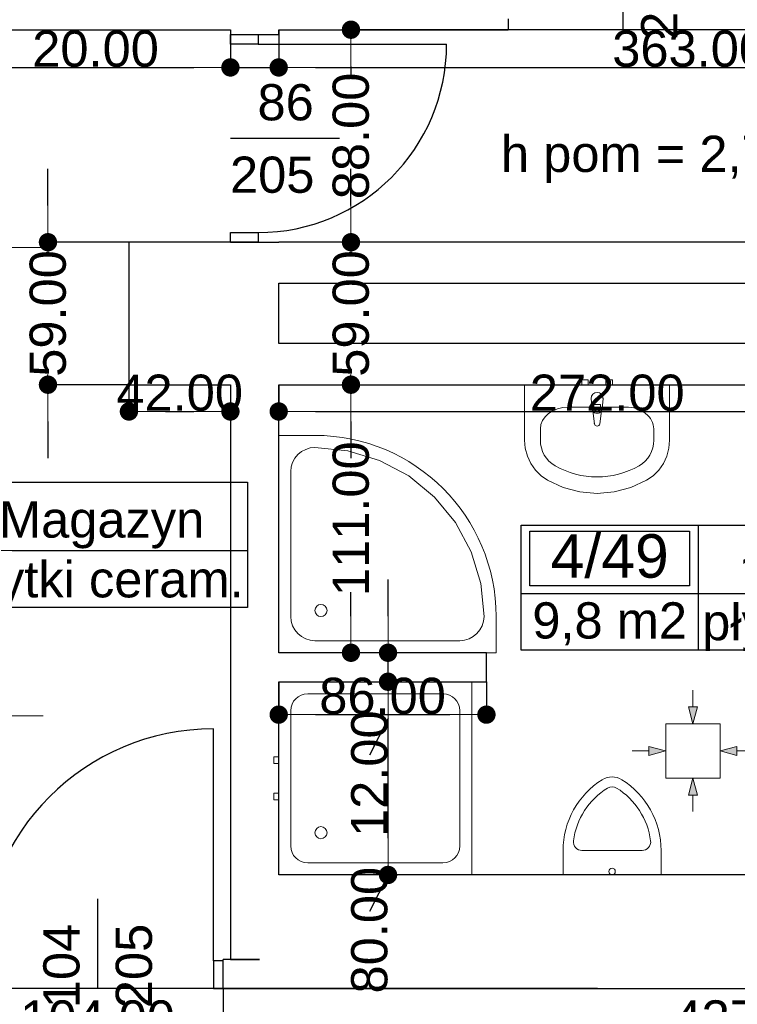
# Model space of a CAD drawing. Header units: millimetres. Extents: x -175445 to -20415, y -559200 to 231527.
# Tile 113 of 256: x -99810 to -96839, y -177456 to -173379. Entities that reach past the tile are written whole.
import ezdxf
from ezdxf.enums import TextEntityAlignment as Align

# ---------------------------------------------------------------- set-up
doc = ezdxf.new("R2010")
doc.units = ezdxf.units.MM
doc.header["$MEASUREMENT"] = 0
for name, color, linetype in [('Drzwi', 7, 'Continuous'), ('Linia', 7, 'Continuous'), ('Obiekt', 7, 'Continuous'), ('Strefa', 9, 'Continuous'), ('Słup', 7, 'Continuous'), ('Tekst', 7, 'Continuous'), ('Wymiary', 9, 'Continuous'), ('Ściana', 7, 'Continuous')]:
    doc.layers.add(name, color=color, linetype=linetype)
doc.styles.add('Arial', font='txt')
doc.styles.add('Times new roman', font='txt')
doc.dimstyles.new('GENERATED_STYLE__1', dxfattribs={"dimtxt": 150, "dimasz": 152, "dimexe": 0.18, "dimexo": 0, "dimgap": 0.09, "dimtad": 1, "dimtih": 1, "dimtoh": 1, "dimlfac": 0.1, "dimzin": 0, "dimdsep": 46, "dimtxsty": 'Arial', "dimblk": 'ARROWHEAD_11', "dimblk1": 'ARROWHEAD_11', "dimblk2": 'ARROWHEAD_11', "dimcen": 0.09, "dimclrd": 256, "dimclre": 256, "dimclrt": 256, "dimazin": 0, "dimtfac": 1, "dimtdec": 4, "dimtmove": 0, "dimatfit": 3, "dimfxl": 1, "dimtolj": 1, "dimtzin": 0, "dimarcsym": 0})
doc.dimstyles.new('GENERATED_STYLE__2', dxfattribs={"dimtxt": 150, "dimasz": 152, "dimexe": 0.18, "dimexo": 0, "dimgap": 0.09, "dimtad": 1, "dimlfac": 0.1, "dimzin": 0, "dimdsep": 46, "dimtxsty": 'Arial', "dimblk": 'ARROWHEAD_11', "dimblk1": 'ARROWHEAD_11', "dimblk2": 'ARROWHEAD_11', "dimcen": 0.09, "dimclrd": 256, "dimclre": 256, "dimclrt": 256, "dimazin": 0, "dimtfac": 1, "dimtdec": 4, "dimtmove": 0, "dimatfit": 3, "dimfxl": 1, "dimtolj": 1, "dimtzin": 0, "dimarcsym": 0})

# ---------------------------------------------------------------- blocks, each defined once
blk = doc.blocks.new('Magazyn_4_48_48', base_point=(-100075.2, 19792.7))
at = {"layer": 'Strefa'}
for p, q in [((-100809.3, 20075.6), (-98867.1, 20075.6)), ((-100809.3, 19557), (-100809.3, 20075.6)), ((-100075.2, 20075.6), (-100075.2, 19557)), ((-98867.1, 20075.6), (-98867.1, 19557)), ((-100772.6, 20049.7), (-100111.9, 20049.7)), ((-100772.6, 19823.4), (-100772.6, 20049.7)), ((-100111.9, 20049.7), (-100111.9, 19823.4)), ((-100111.9, 19823.4), (-100772.6, 19823.4)), ((-100809.3, 19792.7), (-98867.1, 19792.7)), ((-98867.1, 19557), (-100809.3, 19557))]:
    blk.add_line(p, q, dxfattribs=at)
at = {"layer": 'Strefa', "style": 'Arial'}
for tag, height, p in [('ROOM_NUMBER', 180, (-100442.3, 19947.6)), ('ROOM_NAME', 150, (-99471.2, 19921.1)), ('ROOM_CALC_AREA', 150, (-100442.3, 19680.7)), ('floor_f', 150, (-99471.2, 19673.6))]:
    blk.add_attdef(tag, text='', height=height, dxfattribs=at).set_placement(p, align=Align.MIDDLE_CENTER)
blk = doc.blocks.new('Łazienka_4_49_49', base_point=(-97000.8, 19615.4))
at = {"layer": 'Strefa'}
for p, q in [((-97734.9, 19898.2), (-95792.7, 19898.2)), ((-97734.9, 19379.6), (-97734.9, 19898.2)), ((-97000.8, 19898.2), (-97000.8, 19379.6)), ((-95792.7, 19898.2), (-95792.7, 19379.6)), ((-97698.2, 19872.3), (-97037.5, 19872.3)), ((-97698.2, 19646), (-97698.2, 19872.3)), ((-97037.5, 19872.3), (-97037.5, 19646)), ((-97734.9, 19615.4), (-95792.7, 19615.4)), ((-97037.5, 19646), (-97698.2, 19646)), ((-95792.7, 19379.6), (-97734.9, 19379.6))]:
    blk.add_line(p, q, dxfattribs=at)
at = {"layer": 'Strefa', "style": 'Arial'}
for tag, height, p in [('ROOM_NUMBER', 180, (-97367.8, 19770.2)), ('ROOM_NAME', 150, (-96396.7, 19764.2)), ('ROOM_CALC_AREA', 150, (-97367.8, 19503.3)), ('floor_f', 150, (-96396.7, 19496.3))]:
    blk.add_attdef(tag, text='', height=height, dxfattribs=at).set_placement(p, align=Align.MIDDLE_CENTER)
blk = doc.blocks.new('ARROWHEAD_11')
at = {"color": 0, "linetype": 'Continuous', "lineweight": 0}
blk.add_line((0, 0), (-1, 0), dxfattribs=at)
at = {"color": 0, "linetype": 'Continuous', "lineweight": 0, "const_width": 0.25, "flags": 128}
blk.add_lwpolyline([(-0.125, 0, 1), (0.125, 0, 1)], format="xyb", close=True, dxfattribs=at)
blk = doc.blocks.new('*D1124')
at = {"layer": 'Defpoints', "color": 0}
for p in [(-101258, -169610.6), (-98938, -178412.8), (-98938, -178970.6)]:
    blk.add_point(p, dxfattribs=at)
at = {"layer": 'Wymiary', "lineweight": -2}
for p, q in [((-101258, -169610.6), (-101258, -178412.9)), ((-101106, -178412.8), (-99090, -178412.8)), ((-98938, -178970.6), (-98938, -178412.6))]:
    blk.add_line(p, q, dxfattribs=at)
at = {"layer": 'Wymiary', "lineweight": -2, "xscale": 152, "yscale": 152, "zscale": 152, "rotation": 180}
blk.add_blockref('ARROWHEAD_11', (-101258, -178412.8), dxfattribs=at)
at = {"layer": 'Wymiary', "lineweight": -2, "xscale": 152, "yscale": 152, "zscale": 152}
blk.add_blockref('ARROWHEAD_11', (-98938, -178412.8), dxfattribs=at)
at = {"layer": 'Wymiary', "lineweight": 13, "insert": (-99984.2, -178336), "char_height": 150, "attachment_point": 5, "style": 'Arial'}
blk.add_mtext('\\A1;232.00', dxfattribs=at)
blk = doc.blocks.new('*D1447')
at = {"layer": 'Defpoints', "color": 0}
for p in [(-100008, -177390.6), (-98968, -177390.6), (-98968, -177592.8)]:
    blk.add_point(p, dxfattribs=at)
at = {"layer": 'Wymiary', "lineweight": -2}
for p, q in [((-100008, -177390.6), (-100008, -177593)), ((-98968, -177390.6), (-98968, -177593)), ((-99856, -177592.8), (-99120, -177592.8))]:
    blk.add_line(p, q, dxfattribs=at)
at = {"layer": 'Wymiary', "lineweight": -2, "xscale": 152, "yscale": 152, "zscale": 152, "rotation": 180}
blk.add_blockref('ARROWHEAD_11', (-100008, -177592.8), dxfattribs=at)
at = {"layer": 'Wymiary', "lineweight": -2, "xscale": 152, "yscale": 152, "zscale": 152}
blk.add_blockref('ARROWHEAD_11', (-98968, -177592.8), dxfattribs=at)
at = {"layer": 'Wymiary', "lineweight": 13, "insert": (-99488, -177516.1), "char_height": 150, "attachment_point": 5, "style": 'Arial'}
blk.add_mtext('\\A1;104.00', dxfattribs=at)
blk = doc.blocks.new('*D1448')
at = {"layer": 'Defpoints', "color": 0}
for p in [(-98968, -177390.6), (-94598, -177390.6), (-94598, -177592.8)]:
    blk.add_point(p, dxfattribs=at)
at = {"layer": 'Wymiary', "lineweight": -2}
for p, q in [((-98968, -177390.6), (-98968, -177593)), ((-94598, -177390.6), (-94598, -177593)), ((-98816, -177592.8), (-94750, -177592.8))]:
    blk.add_line(p, q, dxfattribs=at)
at = {"layer": 'Wymiary', "lineweight": -2, "xscale": 152, "yscale": 152, "zscale": 152, "rotation": 180}
blk.add_blockref('ARROWHEAD_11', (-98968, -177592.8), dxfattribs=at)
at = {"layer": 'Wymiary', "lineweight": -2, "xscale": 152, "yscale": 152, "zscale": 152}
blk.add_blockref('ARROWHEAD_11', (-94598, -177592.8), dxfattribs=at)
at = {"layer": 'Wymiary', "lineweight": 13, "insert": (-96783, -177516), "char_height": 150, "attachment_point": 5, "style": 'Arial'}
blk.add_mtext('\\A1;437.00', dxfattribs=at)
blk = doc.blocks.new('*D1453')
at = {"layer": 'Defpoints', "color": 0}
for p in [(-101258, -173420.6), (-98938, -173420.6), (-98938, -173576.9)]:
    blk.add_point(p, dxfattribs=at)
at = {"layer": 'Wymiary', "lineweight": -2}
for p, q in [((-101258, -173420.6), (-101258, -173577.1)), ((-98938, -173420.6), (-98938, -173577.1)), ((-101106, -173576.9), (-99090, -173576.9))]:
    blk.add_line(p, q, dxfattribs=at)
at = {"layer": 'Wymiary', "lineweight": -2, "xscale": 152, "yscale": 152, "zscale": 152, "rotation": 180}
blk.add_blockref('ARROWHEAD_11', (-101258, -173576.9), dxfattribs=at)
at = {"layer": 'Wymiary', "lineweight": -2, "xscale": 152, "yscale": 152, "zscale": 152}
blk.add_blockref('ARROWHEAD_11', (-98938, -173576.9), dxfattribs=at)
at = {"layer": 'Wymiary', "lineweight": 13, "insert": (-100211.8, -173500.2), "char_height": 150, "attachment_point": 5, "style": 'Arial'}
blk.add_mtext('\\A1;232.00', dxfattribs=at)
blk = doc.blocks.new('*D1454')
at = {"layer": 'Defpoints', "color": 0}
for p in [(-98938, -173420.6), (-98738, -173420.6), (-98738, -173576.9)]:
    blk.add_point(p, dxfattribs=at)
at = {"layer": 'Wymiary', "lineweight": -2}
for p, q in [((-98938, -173420.6), (-98938, -173577.1)), ((-98738, -173420.6), (-98738, -173577.1)), ((-99750.3, -173576.9), (-99242, -173576.9)), ((-99242, -173576.9), (-99090, -173576.9)), ((-98938, -173576.9), (-98738, -173576.9)), ((-98586, -173576.9), (-98434, -173576.9))]:
    blk.add_line(p, q, dxfattribs=at)
at = {"layer": 'Wymiary', "lineweight": -2, "xscale": 152, "yscale": 152, "zscale": 152}
blk.add_blockref('ARROWHEAD_11', (-98938, -173576.9), dxfattribs=at)
at = {"layer": 'Wymiary', "lineweight": -2, "xscale": 152, "yscale": 152, "zscale": 152, "rotation": 180}
blk.add_blockref('ARROWHEAD_11', (-98738, -173576.9), dxfattribs=at)
at = {"layer": 'Wymiary', "lineweight": 13, "insert": (-99496.2, -173500.2), "char_height": 150, "attachment_point": 5, "style": 'Arial'}
blk.add_mtext('\\A1;20.00', dxfattribs=at)
blk = doc.blocks.new('*D1455')
at = {"layer": 'Defpoints', "color": 0}
for p in [(-98738, -173420.6), (-95108, -173576.9), (-95108, -175405.6)]:
    blk.add_point(p, dxfattribs=at)
at = {"layer": 'Wymiary', "lineweight": -2}
for p, q in [((-98738, -173420.6), (-98738, -173577.1)), ((-98586, -173576.9), (-95260, -173576.9)), ((-95108, -175405.6), (-95108, -173576.7))]:
    blk.add_line(p, q, dxfattribs=at)
at = {"layer": 'Wymiary', "lineweight": -2, "xscale": 152, "yscale": 152, "zscale": 152, "rotation": 180}
blk.add_blockref('ARROWHEAD_11', (-98738, -173576.9), dxfattribs=at)
at = {"layer": 'Wymiary', "lineweight": -2, "xscale": 152, "yscale": 152, "zscale": 152}
blk.add_blockref('ARROWHEAD_11', (-95108, -173576.9), dxfattribs=at)
at = {"layer": 'Wymiary', "lineweight": 13, "insert": (-97036.8, -173500.2), "char_height": 150, "attachment_point": 5, "style": 'Arial'}
blk.add_mtext('\\A1;363.00', dxfattribs=at)
blk = doc.blocks.new('*D1462')
at = {"layer": 'Defpoints', "color": 0}
for p in [(-101025.4, -177390.6), (-97418, -177390.6), (-101258, -178970.6)]:
    blk.add_point(p, dxfattribs=at)
at = {"layer": 'Wymiary', "lineweight": -2}
for p, q in [((-97418, -177390.6), (-101025.6, -177390.6)), ((-101025.4, -177542.6), (-101025.4, -177876.5)), ((-101025.4, -178818.6), (-101025.4, -178484.8)), ((-101258, -178970.6), (-101025.2, -178970.6))]:
    blk.add_line(p, q, dxfattribs=at)
at = {"layer": 'Wymiary', "lineweight": -2, "xscale": 152, "yscale": 152, "zscale": 152}
for p, rotation in [((-101025.4, -177390.6), 90), ((-101025.4, -178970.6), 270)]:
    blk.add_blockref('ARROWHEAD_11', p, dxfattribs=dict(at, rotation=rotation))
at = {"layer": 'Wymiary', "lineweight": 13, "insert": (-101025.4, -178180.6), "char_height": 150, "attachment_point": 5, "rotation": 90, "style": 'Arial'}
blk.add_mtext('\\A1;158.00', dxfattribs=at)
blk = doc.blocks.new('*D1463')
at = {"layer": 'Defpoints', "color": 0}
for p in [(-101258, -177390.6), (-101178.7, -177390.6), (-97418, -177390.6)]:
    blk.add_point(p, dxfattribs=at)
at = {"layer": 'Wymiary', "lineweight": -2}
for p, q in [((-101178.7, -177238.6), (-101102.1, -177086.6)), ((-101258, -177390.6), (-101178.6, -177390.6)), ((-97418, -177390.6), (-101178.9, -177390.6)), ((-101178.7, -177390.6), (-101178.7, -177390.6)), ((-101178.7, -177542.6), (-101178.7, -177694.6))]:
    blk.add_line(p, q, dxfattribs=at)
at = {"layer": 'Wymiary', "lineweight": -2, "xscale": 152, "yscale": 152, "zscale": 152}
for rotation in [270, 90]:
    blk.add_blockref('ARROWHEAD_11', (-101178.7, -177390.6), dxfattribs=dict(at, rotation=rotation))
at = {"layer": 'Wymiary', "lineweight": 13, "insert": (-101102.1, -177010), "char_height": 150, "attachment_point": 5, "rotation": 90, "style": 'Arial'}
blk.add_mtext('\\A1;0.00', dxfattribs=at)
blk = doc.blocks.new('*D1465')
at = {"layer": 'Defpoints', "color": 0}
for p in [(-99693.2, -174300.6), (-99358, -174300.6), (-99358, -174890.6)]:
    blk.add_point(p, dxfattribs=at)
at = {"layer": 'Wymiary', "lineweight": -2}
for p, q in [((-99693.2, -174148.6), (-99693.2, -173996.6)), ((-99358, -174300.6), (-99693.4, -174300.6)), ((-99693.2, -174300.6), (-99693.2, -174342.7)), ((-99693.2, -174890.6), (-99693.2, -174848.6)), ((-99358, -174890.6), (-99693.4, -174890.6)), ((-99693.2, -175042.6), (-99693.2, -175194.6))]:
    blk.add_line(p, q, dxfattribs=at)
at = {"layer": 'Wymiary', "lineweight": -2, "xscale": 152, "yscale": 152, "zscale": 152}
for p, rotation in [((-99693.2, -174300.6), 270), ((-99693.2, -174890.6), 90)]:
    blk.add_blockref('ARROWHEAD_11', p, dxfattribs=dict(at, rotation=rotation))
at = {"layer": 'Wymiary', "lineweight": 13, "insert": (-99693.2, -174595.6), "char_height": 150, "attachment_point": 5, "rotation": 90, "style": 'Arial'}
blk.add_mtext('\\A1;59.00', dxfattribs=at)
blk = doc.blocks.new('*D1466')
at = {"layer": 'Defpoints', "color": 0}
for p in [(-99358, -174890.6), (-98938, -174890.6), (-98938, -175001.5)]:
    blk.add_point(p, dxfattribs=at)
at = {"layer": 'Wymiary', "lineweight": -2}
for p, q in [((-99358, -174890.6), (-99358, -175001.7)), ((-98938, -174890.6), (-98938, -175001.7)), ((-99206, -175001.5), (-99090, -175001.5))]:
    blk.add_line(p, q, dxfattribs=at)
at = {"layer": 'Wymiary', "lineweight": -2, "xscale": 152, "yscale": 152, "zscale": 152, "rotation": 180}
blk.add_blockref('ARROWHEAD_11', (-99358, -175001.5), dxfattribs=at)
at = {"layer": 'Wymiary', "lineweight": -2, "xscale": 152, "yscale": 152, "zscale": 152}
blk.add_blockref('ARROWHEAD_11', (-98938, -175001.5), dxfattribs=at)
at = {"layer": 'Wymiary', "lineweight": 13, "insert": (-99148, -174924.8), "char_height": 150, "attachment_point": 5, "style": 'Arial'}
blk.add_mtext('\\A1;42.00', dxfattribs=at)
blk = doc.blocks.new('*D1467')
at = {"layer": 'Defpoints', "color": 0}
for p in [(-98738, -174890.6), (-96018, -174890.6), (-96018, -175001.5)]:
    blk.add_point(p, dxfattribs=at)
at = {"layer": 'Wymiary', "lineweight": -2}
for p, q in [((-98738, -174890.6), (-98738, -175001.7)), ((-96018, -174890.6), (-96018, -175001.7)), ((-98586, -175001.5), (-96170, -175001.5))]:
    blk.add_line(p, q, dxfattribs=at)
at = {"layer": 'Wymiary', "lineweight": -2, "xscale": 152, "yscale": 152, "zscale": 152, "rotation": 180}
blk.add_blockref('ARROWHEAD_11', (-98738, -175001.5), dxfattribs=at)
at = {"layer": 'Wymiary', "lineweight": -2, "xscale": 152, "yscale": 152, "zscale": 152}
blk.add_blockref('ARROWHEAD_11', (-96018, -175001.5), dxfattribs=at)
at = {"layer": 'Wymiary', "lineweight": 13, "insert": (-97378, -174924.8), "char_height": 150, "attachment_point": 5, "style": 'Arial'}
blk.add_mtext('\\A1;272.00', dxfattribs=at)
blk = doc.blocks.new('*D1468')
at = {"layer": 'Defpoints', "color": 0}
for p in [(-98738, -176120.6), (-97878, -176120.6), (-97878, -176256.8)]:
    blk.add_point(p, dxfattribs=at)
at = {"layer": 'Wymiary', "lineweight": -2}
for p, q in [((-98738, -176120.6), (-98738, -176257)), ((-97878, -176120.6), (-97878, -176257)), ((-98586, -176256.8), (-98030, -176256.8))]:
    blk.add_line(p, q, dxfattribs=at)
at = {"layer": 'Wymiary', "lineweight": -2, "xscale": 152, "yscale": 152, "zscale": 152, "rotation": 180}
blk.add_blockref('ARROWHEAD_11', (-98738, -176256.8), dxfattribs=at)
at = {"layer": 'Wymiary', "lineweight": -2, "xscale": 152, "yscale": 152, "zscale": 152}
blk.add_blockref('ARROWHEAD_11', (-97878, -176256.8), dxfattribs=at)
at = {"layer": 'Wymiary', "lineweight": 13, "insert": (-98308, -176180.1), "char_height": 150, "attachment_point": 5, "style": 'Arial'}
blk.add_mtext('\\A1;86.00', dxfattribs=at)
blk = doc.blocks.new('*D1469')
at = {"layer": 'Defpoints', "color": 0}
for p in [(-98408, -176120.6), (-98285.4, -176120.6), (-96288, -176920.6)]:
    blk.add_point(p, dxfattribs=at)
at = {"layer": 'Wymiary', "lineweight": -2}
for p, q in [((-98408, -176120.6), (-98285.3, -176120.6)), ((-98285.4, -176768.6), (-98285.4, -176272.6)), ((-98285.4, -176920.6), (-98362.1, -177072.6)), ((-96288, -176920.6), (-98285.6, -176920.6))]:
    blk.add_line(p, q, dxfattribs=at)
at = {"layer": 'Wymiary', "lineweight": -2, "xscale": 152, "yscale": 152, "zscale": 152}
for p, rotation in [((-98285.4, -176120.6), 90), ((-98285.4, -176920.6), 270)]:
    blk.add_blockref('ARROWHEAD_11', p, dxfattribs=dict(at, rotation=rotation))
at = {"layer": 'Wymiary', "lineweight": 13, "insert": (-98362.1, -177149.3), "char_height": 150, "attachment_point": 5, "rotation": 90, "style": 'Arial'}
blk.add_mtext('\\A1;80.00', dxfattribs=at)
blk = doc.blocks.new('*D1470')
at = {"layer": 'Defpoints', "color": 0}
for p in [(-98285.4, -176000.6), (-97878, -176000.6), (-98408, -176120.6)]:
    blk.add_point(p, dxfattribs=at)
at = {"layer": 'Wymiary', "lineweight": -2}
for p, q in [((-98285.4, -175848.6), (-98285.4, -175696.6)), ((-97878, -176000.6), (-98285.6, -176000.6)), ((-98285.4, -176120.6), (-98285.4, -176000.6)), ((-98408, -176120.6), (-98285.3, -176120.6)), ((-98285.4, -176272.6), (-98362.1, -176424.6))]:
    blk.add_line(p, q, dxfattribs=at)
at = {"layer": 'Wymiary', "lineweight": -2, "xscale": 152, "yscale": 152, "zscale": 152}
for p, rotation in [((-98285.4, -176000.6), 270), ((-98285.4, -176120.6), 90)]:
    blk.add_blockref('ARROWHEAD_11', p, dxfattribs=dict(at, rotation=rotation))
at = {"layer": 'Wymiary', "lineweight": 13, "insert": (-98362.1, -176501.3), "char_height": 150, "attachment_point": 5, "rotation": 90, "style": 'Arial'}
blk.add_mtext('\\A1;12.00', dxfattribs=at)
blk = doc.blocks.new('*D1471')
at = {"layer": 'Defpoints', "color": 0}
for p in [(-98738, -174890.6), (-98438.8, -174890.6), (-97878, -176000.6)]:
    blk.add_point(p, dxfattribs=at)
at = {"layer": 'Wymiary', "lineweight": -2}
for p, q in [((-98738, -174890.6), (-98438.6, -174890.6)), ((-98438.8, -175042.6), (-98438.8, -175141.5)), ((-98438.8, -175848.6), (-98438.8, -175749.8)), ((-97878, -176000.6), (-98439, -176000.6))]:
    blk.add_line(p, q, dxfattribs=at)
at = {"layer": 'Wymiary', "lineweight": -2, "xscale": 152, "yscale": 152, "zscale": 152}
for p, rotation in [((-98438.8, -174890.6), 90), ((-98438.8, -176000.6), 270)]:
    blk.add_blockref('ARROWHEAD_11', p, dxfattribs=dict(at, rotation=rotation))
at = {"layer": 'Wymiary', "lineweight": 13, "insert": (-98438.8, -175445.6), "char_height": 150, "attachment_point": 5, "rotation": 90, "style": 'Arial'}
blk.add_mtext('\\A1;111.00', dxfattribs=at)
blk = doc.blocks.new('*D1472')
at = {"layer": 'Defpoints', "color": 0}
for p in [(-98438.8, -174300.6), (-96018, -174300.6), (-98738, -174890.6)]:
    blk.add_point(p, dxfattribs=at)
at = {"layer": 'Wymiary', "lineweight": -2}
for p, q in [((-98438.8, -174148.6), (-98438.8, -173996.6)), ((-96018, -174300.6), (-98439, -174300.6)), ((-98438.8, -174300.6), (-98438.8, -174342.7)), ((-98438.8, -174890.6), (-98438.8, -174848.6)), ((-98738, -174890.6), (-98438.6, -174890.6)), ((-98438.8, -175042.6), (-98438.8, -175194.6))]:
    blk.add_line(p, q, dxfattribs=at)
at = {"layer": 'Wymiary', "lineweight": -2, "xscale": 152, "yscale": 152, "zscale": 152}
for p, rotation in [((-98438.8, -174300.6), 270), ((-98438.8, -174890.6), 90)]:
    blk.add_blockref('ARROWHEAD_11', p, dxfattribs=dict(at, rotation=rotation))
at = {"layer": 'Wymiary', "lineweight": 13, "insert": (-98438.8, -174595.6), "char_height": 150, "attachment_point": 5, "rotation": 90, "style": 'Arial'}
blk.add_mtext('\\A1;59.00', dxfattribs=at)
blk = doc.blocks.new('*D1473')
at = {"layer": 'Defpoints', "color": 0}
for p in [(-98438.8, -173420.6), (-95108, -173420.6), (-96018, -174300.6)]:
    blk.add_point(p, dxfattribs=at)
at = {"layer": 'Wymiary', "lineweight": -2}
for p, q in [((-95108, -173420.6), (-98439, -173420.6)), ((-98438.8, -173572.6), (-98438.8, -173607.6)), ((-98438.8, -174148.6), (-98438.8, -174113.7)), ((-96018, -174300.6), (-98439, -174300.6))]:
    blk.add_line(p, q, dxfattribs=at)
at = {"layer": 'Wymiary', "lineweight": -2, "xscale": 152, "yscale": 152, "zscale": 152}
for p, rotation in [((-98438.8, -173420.6), 90), ((-98438.8, -174300.6), 270)]:
    blk.add_blockref('ARROWHEAD_11', p, dxfattribs=dict(at, rotation=rotation))
at = {"layer": 'Wymiary', "lineweight": 13, "insert": (-98438.8, -173860.6), "char_height": 150, "attachment_point": 5, "rotation": 90, "style": 'Arial'}
blk.add_mtext('\\A1;88.00', dxfattribs=at)
blk = doc.blocks.new('*D1735')
at = {"layer": 'Defpoints', "color": 0}
for p in [(-67558, -174460.7), (-67558, -180112.2), (-140258, -180730.6)]:
    blk.add_point(p, dxfattribs=at)
at = {"layer": 'Wymiary', "lineweight": -2}
for p, q in [((-67558, -174460.7), (-67558, -180112.4)), ((-140258, -180730.6), (-140258, -180112)), ((-140106, -180112.2), (-67710, -180112.2))]:
    blk.add_line(p, q, dxfattribs=at)
at = {"layer": 'Wymiary', "lineweight": -2, "xscale": 152, "yscale": 152, "zscale": 152, "rotation": 180}
blk.add_blockref('ARROWHEAD_11', (-140258, -180112.2), dxfattribs=at)
at = {"layer": 'Wymiary', "lineweight": -2, "xscale": 152, "yscale": 152, "zscale": 152}
blk.add_blockref('ARROWHEAD_11', (-67558, -180112.2), dxfattribs=at)
at = {"layer": 'Wymiary', "lineweight": 13, "insert": (-103908, -180035.5), "char_height": 150, "attachment_point": 5, "style": 'Arial'}
blk.add_mtext('\\A1;7270.01', dxfattribs=at)

msp = doc.modelspace()

# ---------------------------------------------------------------- hatches: boundary and pattern name
at = {"layer": 'Linia', "linetype": 'Continuous', "lineweight": 13}
for points in [[(-97023.216, -176294.673), (-97004.373, -176224.722), (-97041.873, -176224.672)], [(-97136.166, -176407.173), (-97206.142, -176388.423), (-97206.142, -176425.923)], [(-96910.866, -176407.173), (-96840.89, -176425.923), (-96840.89, -176388.423)], [(-97023.216, -176519.672), (-97041.873, -176589.673), (-97004.373, -176589.623)]]:
    msp.add_hatch(color=253, dxfattribs=at).paths.add_polyline_path(points)

# ---------------------------------------------------------------- linework, layer by layer
at = {"layer": 'Drzwi', "color": 253}
for p, q in [((-98938.019, -173480.636), (-98938.019, -173440.636)), ((-98938.019, -173440.636), (-98823.019, -173440.636)), ((-98938.019, -173440.636), (-98823.019, -173440.636)), ((-98823.019, -173440.636), (-98823.019, -173480.636)), ((-98823.019, -173480.636), (-98938.019, -173480.636)), ((-98823.019, -173480.636), (-98043.019, -173480.636)), ((-98938.019, -174300.636), (-98938.019, -174260.636)), ((-98938.019, -174260.636), (-98823.019, -174260.636)), ((-98823.019, -174260.636), (-98823.019, -174300.636)), ((-98823.019, -174300.636), (-98938.019, -174300.636)), ((-98938.019, -174300.636), (-98823.019, -174300.636)), ((-99008.019, -177275.636), (-99008.019, -176315.636)), ((-98968.019, -177275.636), (-99008.019, -177275.636)), ((-99008.019, -177275.636), (-99008.019, -177390.636)), ((-98968.019, -177390.636), (-98968.019, -177275.636)), ((-98968.019, -177390.636), (-98968.019, -177275.636)), ((-99008.019, -177390.636), (-98968.019, -177390.636))]:
    msp.add_line(p, q, dxfattribs=at)
for centre, radius, start, end in [((-98823.019, -173480.636), 780, 270, 0), ((-99008.019, -177275.636), 960, 90, 180)]:
    msp.add_arc(centre, radius, start, end, dxfattribs=at)
at = {"layer": 'Linia', "color": 253, "lineweight": 13}
for p, q in [((-99713.111, -174322.279), (-99896.883, -174322.279)), ((-97023.031, -176155.782), (-97023.123, -176224.697)), ((-97023.216, -176294.673), (-97041.873, -176224.672)), ((-97041.873, -176224.672), (-97004.373, -176224.722)), ((-97023.216, -176294.673), (-97004.373, -176224.722)), ((-99713.111, -176261.127), (-99896.883, -176261.127)), ((-96910.866, -176294.823), (-97135.866, -176294.823)), ((-97135.866, -176294.823), (-97135.866, -176519.523)), ((-96910.866, -176519.523), (-96910.866, -176294.823)), ((-97275.057, -176407.173), (-97206.142, -176407.173)), ((-97136.166, -176407.173), (-97206.142, -176388.423)), ((-97206.142, -176425.923), (-97206.142, -176388.423)), ((-97136.166, -176407.173), (-97206.142, -176425.923)), ((-96910.866, -176407.173), (-96840.89, -176388.423)), ((-96910.866, -176407.173), (-96840.89, -176425.923)), ((-96840.89, -176388.423), (-96840.89, -176425.923)), ((-96771.976, -176407.173), (-96840.89, -176407.173)), ((-97135.866, -176519.823), (-96910.866, -176519.823)), ((-97023.216, -176519.672), (-97041.873, -176589.673)), ((-97023.216, -176519.672), (-97004.373, -176589.623)), ((-97004.373, -176589.623), (-97041.873, -176589.673)), ((-97023.031, -176658.563), (-97023.123, -176589.648))]:
    msp.add_line(p, q, dxfattribs=at)
at = {"layer": 'Obiekt', "color": 253}
for p, q in [((-97313.019, -173009.258), (-97313.019, -173420.636)), ((-98486.64, -173870.636), (-98938.019, -173870.636)), ((-99488.019, -177019.258), (-99488.019, -177390.636))]:
    msp.add_line(p, q, dxfattribs=at)
at = {"layer": 'Obiekt', "color": 253, "lineweight": 5}
for p, q in [((-97719.944, -174890.636), (-97119.944, -174890.636)), ((-97719.944, -175119.727), (-97719.944, -174890.636)), ((-97483.444, -174870.636), (-97456.444, -174870.636)), ((-97483.444, -174890.636), (-97483.444, -174870.636)), ((-97456.444, -174890.636), (-97483.444, -174890.636)), ((-97456.444, -174870.636), (-97456.444, -174890.636)), ((-97383.444, -174870.636), (-97356.444, -174870.636)), ((-97383.444, -174890.636), (-97383.444, -174870.636)), ((-97356.444, -174890.636), (-97383.444, -174890.636)), ((-97356.444, -174870.636), (-97356.444, -174890.636)), ((-97119.944, -174890.636), (-97119.944, -175119.727)), ((-97440.944, -174989.907), (-97444.944, -174947.954)), ((-97394.944, -174947.954), (-97398.944, -174989.907)), ((-97538.77, -174982.954), (-97301.118, -174982.954)), ((-97433.544, -174972.864), (-97433.544, -174987.735)), ((-97406.344, -174972.864), (-97433.544, -174972.864)), ((-97406.344, -174987.735), (-97406.344, -174972.864)), ((-97431.044, -175052.354), (-97437.674, -174999.42)), ((-97402.214, -174999.42), (-97408.844, -175052.354)), ((-98588.019, -175100.636), (-98738.019, -175100.636)), ((-98738.019, -175100.636), (-98738.019, -176000.636)), ((-97654.727, -175073.908), (-97654.727, -175119.727)), ((-97185.162, -175073.908), (-97185.162, -175119.727)), ((-98607.528, -175152.557), (-98626.287, -175158.248)), ((-98588.019, -175150.636), (-98607.528, -175152.557)), ((-98451.456, -175164.086), (-98588.019, -175150.636)), ((-97717.049, -175153.449), (-97719.944, -175119.727)), ((-97708.457, -175186.093), (-97717.049, -175153.449)), ((-97122.839, -175153.449), (-97131.431, -175186.093)), ((-97119.944, -175119.727), (-97122.839, -175153.449)), ((-98671.166, -175195.079), (-98680.407, -175212.367)), ((-98658.729, -175179.925), (-98671.166, -175195.079)), ((-98643.576, -175167.489), (-98658.729, -175179.925)), ((-98626.287, -175158.248), (-98643.576, -175167.489)), ((-98320.14, -175203.92), (-98451.456, -175164.086)), ((-97694.443, -175216.616), (-97708.457, -175186.093)), ((-97131.431, -175186.093), (-97145.446, -175216.616)), ((-98686.097, -175231.127), (-98688.019, -175250.636)), ((-98680.407, -175212.367), (-98686.097, -175231.127)), ((-98199.12, -175268.607), (-98320.14, -175203.92)), ((-97675.453, -175244.043), (-97694.443, -175216.616)), ((-97145.446, -175216.616), (-97164.435, -175244.043)), ((-98688.019, -175250.636), (-98688.019, -175850.636)), ((-98093.044, -175355.661), (-98199.12, -175268.607)), ((-97652.096, -175267.496), (-97675.453, -175244.043)), ((-97625.118, -175286.227), (-97652.096, -175267.496)), ((-97187.792, -175267.496), (-97214.77, -175286.227)), ((-97164.435, -175244.043), (-97187.792, -175267.496)), ((-97559.926, -175316.168), (-97625.118, -175286.227)), ((-97490.906, -175334.467), (-97559.926, -175316.168)), ((-97279.962, -175316.168), (-97348.983, -175334.467)), ((-97214.77, -175286.227), (-97279.962, -175316.168)), ((-98005.99, -175461.737), (-98093.044, -175355.661)), ((-97419.944, -175340.622), (-97490.906, -175334.467)), ((-97348.983, -175334.467), (-97419.944, -175340.622)), ((-97941.303, -175582.757), (-98005.99, -175461.737)), ((-97901.469, -175714.073), (-97941.303, -175582.757)), ((-97888.019, -175850.636), (-97901.469, -175714.073)), ((-98688.019, -175850.636), (-98686.097, -175870.145)), ((-98686.097, -175870.145), (-98680.407, -175888.904)), ((-97895.631, -175888.904), (-97889.94, -175870.145)), ((-97889.94, -175870.145), (-97888.019, -175850.636)), ((-97838.019, -176000.636), (-97838.019, -175850.636)), ((-98680.407, -175888.904), (-98671.166, -175906.193)), ((-98671.166, -175906.193), (-98658.729, -175921.346)), ((-98658.729, -175921.346), (-98643.576, -175933.783)), ((-97932.462, -175933.783), (-97917.308, -175921.346)), ((-97917.308, -175921.346), (-97904.872, -175906.193)), ((-97904.872, -175906.193), (-97895.631, -175888.904)), ((-98643.576, -175933.783), (-98626.287, -175943.024)), ((-98626.287, -175943.024), (-98607.528, -175948.714)), ((-98607.528, -175948.714), (-98588.019, -175950.636)), ((-98588.019, -175950.636), (-97988.019, -175950.636)), ((-98588.019, -175950.636), (-97988.019, -175950.636)), ((-97988.019, -175950.636), (-98588.019, -175950.636)), ((-97988.019, -175950.636), (-97968.51, -175948.714)), ((-97968.51, -175948.714), (-97949.75, -175943.024)), ((-97949.75, -175943.024), (-97932.462, -175933.783)), ((-98738.019, -176000.636), (-97838.019, -176000.636)), ((-97938.019, -176120.636), (-98738.019, -176120.636)), ((-98738.019, -176120.636), (-98738.019, -176920.636)), ((-97938.019, -176920.636), (-97938.019, -176120.636)), ((-98058.019, -176170.636), (-98618.019, -176170.636)), ((-98688.019, -176240.636), (-98688.019, -176800.636)), ((-97988.019, -176800.636), (-97988.019, -176240.636)), ((-98738.019, -176432.136), (-98758.019, -176432.136)), ((-98758.019, -176432.136), (-98758.019, -176459.136)), ((-98758.019, -176459.136), (-98738.019, -176459.136)), ((-98738.019, -176459.136), (-98738.019, -176432.136)), ((-98738.019, -176582.136), (-98758.019, -176582.136)), ((-98758.019, -176582.136), (-98758.019, -176609.136)), ((-98758.019, -176609.136), (-98738.019, -176609.136)), ((-98738.019, -176609.136), (-98738.019, -176582.136)), ((-97561.019, -176819.136), (-97561.019, -176920.636)), ((-97482.537, -176819.136), (-97233.5, -176819.136)), ((-97155.019, -176819.136), (-97155.019, -176920.636)), ((-98618.019, -176870.636), (-98058.019, -176870.636)), ((-98738.019, -176920.636), (-97938.019, -176920.636)), ((-97155.019, -176920.636), (-97561.019, -176920.636))]:
    msp.add_line(p, q, dxfattribs=at)
for centre in [(-98563.019, -175825.636), (-98563.019, -176745.636)]:
    msp.add_circle(centre, 25, dxfattribs=at)
for centre, radius, start, end in [((-97419.944, -174947.954), 25, 0, 180), ((-97419.944, -174988.007), 21.086, 185.169607, 212.771025), ((-97419.944, -174987.735), 13.6, 180, 0), ((-97419.944, -174988.007), 21.086, 327.228975, 354.830393), ((-97419.944, -174988.007), 21.086, 212.771025, 327.228975), ((-97419.944, -175050.964), 11.187, 187.138925, 352.861075), ((-98588.019, -175850.636), 750, 0, 90), ((-98618.019, -176240.636), 70, 90, 180), ((-98058.019, -176240.636), 70, 0, 90), ((-97215.919, -176819.136), 345.1, 121.890785, 180), ((-97358.019, -176590.761), 76.125, 58.109219, 121.890785), ((-97500.119, -176819.136), 345.1, 0, 58.109215), ((-97215.919, -176819.134), 304.5, 121.890785, 172.472451), ((-97358.019, -176590.759), 35.525, 58.109223, 121.890785), ((-97500.119, -176819.136), 304.5, 7.527549, 58.109215), ((-97482.537, -176783.609), 35.526, 172.941812, 270), ((-97233.5, -176783.609), 35.526, 270, 7.058188), ((-98618.019, -176800.636), 70, 180, 270), ((-98058.019, -176800.636), 70, 270, 0), ((-97358.019, -176906.636), 13.5, 0, 180), ((-97358.019, -176906.636), 13.5, 180, 0)]:
    msp.add_arc(centre, radius, start, end, dxfattribs=at)
for centre, major_axis, ratio, start_param, end_param in [((-97538.64, -175073.908), (116.066, 0), 0.78364566, 1.57079633, 3.14159265), ((-97301.248, -175073.908), (116.066, 0), 0.78364566, 0, 1.57079633), ((-97538.796, -175119.727), (0, 121.2), 0.95652174, 1.57079633, 2.64461782), ((-97301.092, -175119.727), (0, 121.2), 0.95652174, 3.63856748, 4.71238898), ((-97419.944, -174890.636), (0, 381.818), 0.95652174, 2.64461781, 3.63856749)]:
    msp.add_ellipse(centre, major_axis=major_axis, ratio=ratio, start_param=start_param, end_param=end_param, dxfattribs=at)
for p in [(-97394.944, -174947.954), (-97440.944, -174989.907), (-97402.214, -174999.42), (-97431.044, -175052.354)]:
    msp.add_point(p, dxfattribs=at)
at = {"layer": 'Słup', "color": 253}
for p, q in [((-98938.019, -174300.636), (-99358.019, -174300.636)), ((-99358.019, -174300.636), (-99358.019, -174890.636)), ((-99358.019, -174890.636), (-98938.019, -174890.636)), ((-96288.019, -176920.636), (-98738.019, -176920.636))]:
    msp.add_line(p, q, dxfattribs=at)
at = {"layer": 'Ściana', "color": 253}
for p, q in [((-97788.019, -173375.636), (-97788.019, -173420.636)), ((-98938.019, -173440.636), (-98823.019, -173440.636)), ((-98823.019, -173440.636), (-98738.019, -173440.636)), ((-98938.019, -174300.636), (-98823.019, -174300.636)), ((-98823.019, -174300.636), (-98738.019, -174300.636)), ((-98968.019, -177275.636), (-98968.019, -177270.636)), ((-98968.019, -177390.636), (-98968.019, -177275.636))]:
    msp.add_line(p, q, dxfattribs=at)
at = {"layer": 'Ściana', "color": 253, "flags": 128}
for points in [[(-101258.019, -173420.636), (-98938.019, -173420.636)], [(-98938.019, -173420.636), (-98938.019, -173440.636)], [(-98738.019, -173440.636), (-98738.019, -173420.636)], [(-98738.019, -173420.636), (-97788.019, -173420.636)], [(-96018.019, -174300.636), (-98738.019, -174300.636)], [(-98738.019, -174720.636), (-98738.019, -174470.636)], [(-98738.019, -174470.636), (-96188.019, -174470.636)], [(-96188.019, -174720.636), (-98738.019, -174720.636)], [(-98938.019, -174890.636), (-98938.019, -177270.636)], [(-98738.019, -176000.636), (-98738.019, -174890.636)], [(-98738.019, -174890.636), (-96018.019, -174890.636)], [(-97878.019, -176000.636), (-98738.019, -176000.636)], [(-97878.019, -176120.636), (-97878.019, -176000.636)], [(-98738.019, -176920.636), (-98738.019, -176120.636)], [(-98738.019, -176120.636), (-97878.019, -176120.636)], [(-98818.019, -177270.636), (-98968.019, -177270.636)], [(-98938.019, -177270.636), (-98818.019, -177270.636)], [(-98968.019, -177390.636), (-94598.019, -177390.636)]]:
    msp.add_lwpolyline(points, dxfattribs=at)

# ---------------------------------------------------------------- block references
at = {"layer": 'Strefa', "color": 253}
ref = msp.add_blockref('Magazyn_4_48_48', (-100075.247, -175577.228), dxfattribs=at)
ref.add_attrib('ROOM_NAME', 'Magazyn', dxfattribs={"color": 7, "height": 150, "style": 'Arial'}).set_placement((-99471.163, -175448.828), align=Align.MIDDLE_CENTER)
ref.add_attrib('ROOM_NUMBER', '4/48', dxfattribs={"color": 7, "height": 180, "style": 'Arial'}).set_placement((-100442.268, -175422.342), align=Align.MIDDLE_CENTER)
ref.add_attrib('ROOM_CALC_AREA', '8,7 m2', dxfattribs={"color": 7, "height": 150, "style": 'Arial'}).set_placement((-100442.268, -175689.282), align=Align.MIDDLE_CENTER)
ref.add_attrib('floor_f', 'płytki ceram.', dxfattribs={"color": 7, "height": 150, "style": 'Arial'}).set_placement((-99471.163, -175696.328), align=Align.MIDDLE_CENTER)
ref = msp.add_blockref('Łazienka_4_49_49', (-97000.827, -175754.598), dxfattribs=at)
ref.add_attrib('ROOM_NAME', 'Łazienka', dxfattribs={"color": 7, "height": 150, "style": 'Arial'}).set_placement((-96396.743, -175605.781), align=Align.MIDDLE_CENTER)
ref.add_attrib('ROOM_NUMBER', '4/49', dxfattribs={"color": 7, "height": 180, "style": 'Arial'}).set_placement((-97367.848, -175599.713), align=Align.MIDDLE_CENTER)
ref.add_attrib('ROOM_CALC_AREA', '9,8 m2', dxfattribs={"color": 7, "height": 150, "style": 'Arial'}).set_placement((-97367.848, -175866.653), align=Align.MIDDLE_CENTER)
ref.add_attrib('floor_f', 'płytki ceram.', dxfattribs={"color": 7, "height": 150, "style": 'Arial'}).set_placement((-96396.743, -175873.698), align=Align.MIDDLE_CENTER)

# ---------------------------------------------------------------- texts
at = {"layer": 'Obiekt', "color": 253, "char_height": 150, "attachment_point": 7, "rotation": 90, "style": 'Arial'}
for s, insert in [('\\A1;{\\fArial|b0|i0|c238|p38;205}', (-97085.55, -173462.296)), ('\\A1;{\\fArial|b0|i0|c238|p38;104}', (-99560.55, -177472.296)), ('\\A1;{\\fArial|b0|i0|c238|p38;205}', (-99260.55, -177472.296))]:
    msp.add_mtext(s, dxfattribs=dict(at, insert=insert))
at = {"layer": 'Obiekt', "color": 253, "char_height": 150, "attachment_point": 7, "style": 'Arial'}
for s, insert in [('\\A1;{\\fArial|b0|i0|c238|p38;86}', (-98825.85, -173798.104)), ('\\A1;{\\fArial|b0|i0|c238|p38;205}', (-98939.679, -174098.104))]:
    msp.add_mtext(s, dxfattribs=dict(at, insert=insert))
at = {"layer": 'Tekst', "color": 253, "insert": (-97086.954, -173859.568), "char_height": 150, "attachment_point": 2, "style": 'Times new roman'}
msp.add_mtext('\\A1;{\\fArial|b0|i0|c0|p38;h pom = 2,70 m}', dxfattribs=at)

# ---------------------------------------------------------------- dimensions: what is measured, and where the dimension line sits
at = {"layer": 'Wymiary', "color": 8, "lineweight": 13}
for base, p1, p2, picture, middle in [((-98938.019, -178412.768), (-101258.019, -169610.636), (-98938.019, -178970.636), '*D1124', (-99984.19, -178412.768)), ((-98938.019, -173576.904), (-101258.019, -173420.636), (-98938.019, -173420.636), '*D1453', (-100211.848, -173576.904)), ((-98738.019, -173576.904), (-98938.019, -173420.636), (-98738.019, -173420.636), '*D1454', (-99496.219, -173576.904)), ((-95108.019, -173576.904), (-98738.019, -173420.636), (-95108.019, -175405.636), '*D1455', (-97036.848, -173576.904)), ((-67557.968, -180112.207), (-140258.019, -180730.636), (-67557.968, -174460.715), '*D1735', (-103907.994, -180112.207)), ((-98938.019, -175001.517), (-99358.019, -174890.636), (-98938.019, -174890.636), '*D1466', (-99148.019, -175001.517)), ((-96018.019, -175001.517), (-98738.019, -174890.636), (-96018.019, -174890.636), '*D1467', (-97378.019, -175001.517)), ((-97878.019, -176256.8), (-98738.019, -176120.636), (-97878.019, -176120.636), '*D1468', (-98308.019, -176256.8)), ((-98968.019, -177592.777), (-100008.019, -177390.636), (-98968.019, -177390.636), '*D1447', (-99488.019, -177592.777)), ((-94598.019, -177592.777), (-98968.019, -177390.636), (-94598.019, -177390.636), '*D1448', (-96783.019, -177592.777))]:
    dim = msp.add_linear_dim(base=base, p1=p1, p2=p2, dimstyle='GENERATED_STYLE__1', dxfattribs=at)
    dim.commit()
    dim.dimension.update_dxf_attribs({"geometry": picture, "text_midpoint": middle, "dimtype": 160})
for base, p1, p2, picture, middle in [((-98438.787, -173420.636), (-96018.019, -174300.636), (-95108.019, -173420.636), '*D1473', (-98438.787, -173860.636)), ((-99693.216, -174300.636), (-99358.019, -174890.636), (-99358.019, -174300.636), '*D1465', (-99693.216, -174595.636)), ((-98438.787, -174300.636), (-98738.019, -174890.636), (-96018.019, -174300.636), '*D1472', (-98438.787, -174595.636)), ((-98438.787, -174890.636), (-97878.019, -176000.636), (-98738.019, -174890.636), '*D1471', (-98438.787, -175445.636)), ((-98285.435, -176000.636), (-98408.019, -176120.636), (-97878.019, -176000.636), '*D1470', (-98362.111, -176501.312)), ((-98285.435, -176120.636), (-96288.019, -176920.636), (-98408.019, -176120.636), '*D1469', (-98362.111, -177149.312)), ((-101178.73432347, -177390.635763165), (-97418.018741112, -177390.635763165), (-101258.018741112, -177390.635763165), '*D1463', (-101102.058375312, -177009.959815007)), ((-101025.382, -177390.636), (-101258.019, -178970.636), (-97418.019, -177390.636), '*D1462', (-101025.382, -178180.636))]:
    dim = msp.add_linear_dim(base=base, p1=p1, p2=p2, angle=90, dimstyle='GENERATED_STYLE__2', dxfattribs=at)
    dim.commit()
    dim.dimension.update_dxf_attribs({"geometry": picture, "text_midpoint": middle, "dimtype": 160, "text_rotation": 90})

doc.saveas('drawing.dxf')
